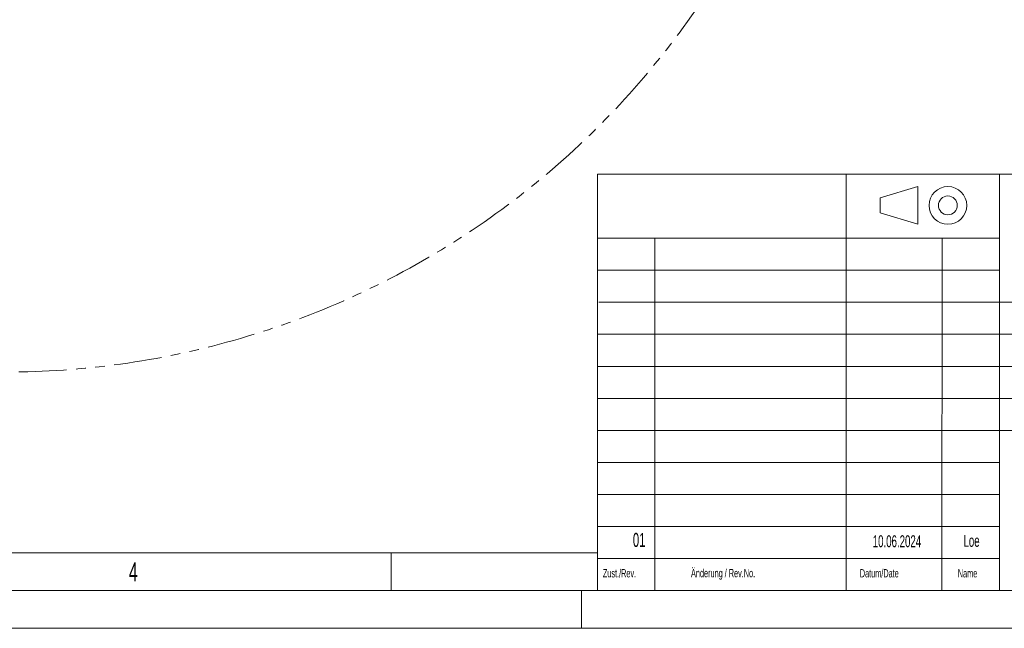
# Model space of a CAD drawing. Header units: millimetres. Extents: x 0 to 4205, y 0 to 2970.
# Tile 47 of 87: x 2882 to 3536, y 0 to 404. Entities that reach past the tile are written whole.
import ezdxf

# ---------------------------------------------------------------- set-up
doc = ezdxf.new("R2010")
doc.units = ezdxf.units.MM
doc.header["$LTSCALE"] = 5
doc.linetypes.add('PHANTOM', pattern=[12.7, 6.35, -1.27, 1.27, -1.27, 1.27, -1.27])
doc.styles.add('SLDTEXTSTYLE0', font='TXT', dxfattribs={"width": 0.605})
doc.styles.add('SLDTEXTSTYLE1', font='TXT', dxfattribs={"width": 0.638186})
doc.dimstyles.new('SLDDIMSTYLE0', dxfattribs={"dimtxt": 12.841593, "dimasz": 16.5, "dimexe": 0, "dimexo": 0.0625, "dimgap": 3.210398, "dimtad": 1, "dimdec": 0, "dimrnd": 1e-09, "dimzin": 12, "dimdsep": 46, "dimtxsty": 'SLDTEXTSTYLE0', "dimsah": 1, "dimcen": 0.09, "dimadec": 0, "dimazin": 3, "dimtfac": 1, "dimtdec": 1, "dimtofl": 0, "dimtmove": 0, "dimatfit": 3, "dimfxl": 0, "dimfrac": 2, "dimtolj": 1, "dimtzin": 12, "dimarcsym": 0})

# ---------------------------------------------------------------- blocks, each defined once
blk = doc.blocks.new('_D_15')
at = {"color": 7, "linetype": 'Continuous', "lineweight": 0}
for p, q in [((2976.39, 1162.14), (2971.98, 1162.14)), ((2971.98, 1162.14), (2971.98, 1142.42)), ((3010.69, 1162.14), (3015.1, 1162.14)), ((3015.1, 1162.14), (3015.1, 1142.42)), ((2535.96, 283.51), (2535.96, 1144.48)), ((3440.2, 759.22), (3440.2, 1144.48)), ((2535.96, 1139.48), (3440.2, 1139.48)), ((2971.98, 1142.42), (2976.39, 1142.42)), ((3015.1, 1142.42), (3010.69, 1142.42))]:
    blk.add_line(p, q, dxfattribs=at)
at = {"color": 7, "linetype": 'Continuous', "lineweight": 18}
for points in [[(2535.96, 1139.48), (2552.46, 1136.98), (2552.46, 1141.98)], [(3440.2, 1139.48), (3423.7, 1141.98), (3423.7, 1136.98)]]:
    blk.add_solid(points, dxfattribs=at)
at = {"color": 7, "linetype": 'Continuous', "lineweight": 18, "char_height": 13.229, "attachment_point": 1, "style": 'SLDTEXTSTYLE0'}
for s, insert in [('904', (2978.84, 1182.13)), ('35,6', (2976.39, 1159.47))]:
    blk.add_mtext(s, dxfattribs=dict(at, insert=insert))
blk = doc.blocks.new('_D_17')
at = {"color": 7, "linetype": 'Continuous', "lineweight": 0}
for p, q in [((2920.38, 1031.56), (2408.24, 1031.56)), ((2413.24, 169.96), (2413.24, 1031.56)), ((2390.58, 630.49), (2390.58, 634.9)), ((2390.58, 634.9), (2410.3, 634.9)), ((2410.3, 634.9), (2410.3, 630.49)), ((2390.58, 596.2), (2390.58, 591.79)), ((2410.3, 591.79), (2410.3, 596.2)), ((2390.58, 591.79), (2410.3, 591.79)), ((2872.46, 169.96), (2408.24, 169.96))]:
    blk.add_line(p, q, dxfattribs=at)
at = {"color": 7, "linetype": 'Continuous', "lineweight": 18}
for points in [[(2413.24, 1031.56), (2410.74, 1015.06), (2415.74, 1015.06)], [(2413.24, 169.96), (2415.74, 186.46), (2410.74, 186.46)]]:
    blk.add_solid(points, dxfattribs=at)
at = {"color": 7, "linetype": 'Continuous', "lineweight": 18, "char_height": 13.229, "attachment_point": 1, "rotation": 90, "style": 'SLDTEXTSTYLE0'}
for s, insert in [('862', (2370.59, 598.65)), ('33,9', (2393.25, 596.2))]:
    blk.add_mtext(s, dxfattribs=dict(at, insert=insert))
blk = doc.blocks.new('_D_18')
at = {"color": 7, "linetype": 'Continuous', "lineweight": 0}
for p, q in [((3095.4, 1051.56), (2348.24, 1051.56)), ((2353.24, 169.96), (2353.24, 1051.56)), ((2330.58, 669.36), (2330.58, 673.77)), ((2330.58, 673.77), (2350.3, 673.77)), ((2350.3, 673.77), (2350.3, 669.36)), ((2330.58, 635.06), (2330.58, 630.65)), ((2350.3, 630.65), (2350.3, 635.06)), ((2330.58, 630.65), (2350.3, 630.65)), ((2872.46, 169.96), (2348.24, 169.96))]:
    blk.add_line(p, q, dxfattribs=at)
at = {"color": 7, "linetype": 'Continuous', "lineweight": 18}
for points in [[(2353.24, 1051.56), (2350.74, 1035.06), (2355.74, 1035.06)], [(2353.24, 169.96), (2355.74, 186.46), (2350.74, 186.46)]]:
    blk.add_solid(points, dxfattribs=at)
at = {"color": 7, "linetype": 'Continuous', "lineweight": 18, "char_height": 13.229, "attachment_point": 1, "rotation": 90, "style": 'SLDTEXTSTYLE0'}
for s, insert in [('882', (2310.59, 637.51)), ('34,7', (2333.25, 635.06))]:
    blk.add_mtext(s, dxfattribs=dict(at, insert=insert))

msp = doc.modelspace()

# ---------------------------------------------------------------- linework, layer by layer
at = {"color": 7, "linetype": 'Continuous', "lineweight": 18}
for p, q in [((3265.6, 301.25), (3265.6, 25)), ((3265.6, 301.25), (3265.6, 25)), ((3265.6, 301.25), (4180, 301.25)), ((3265.6, 301.25), (4180, 301.25)), ((3430.7, 258.69), (3430.7, 301.25)), ((3532.3, 301.25), (3532.3, 25)), ((3478.13, 293.02), (3453.13, 285.52)), ((3478.13, 293.02), (3478.13, 268.02)), ((3453.13, 285.52), (3453.13, 275.52)), ((3453.13, 275.52), (3478.13, 268.02)), ((3265.6, 258.75), (3532.3, 258.75)), ((3303.72, 200.7), (3303.72, 258.75)), ((3430.7, 258.69), (3430.7, 25)), ((3494.24, 258.92), (3494.2, 25)), ((3265.6, 237.5), (3532.3, 237.5)), ((3266.41, 216.25), (3534.83, 216.25)), ((3303.7, 216.25), (3303.7, 25)), ((3532.3, 216.25), (4180, 216.25)), ((3265.6, 195), (3532.3, 195)), ((3532.3, 195), (3748.2, 195)), ((3265.6, 173.75), (3532.3, 173.75)), ((3532.3, 173.75), (3748.2, 173.75)), ((3265.6, 152.5), (3532.3, 152.5)), ((3532.3, 152.5), (3748.2, 152.5)), ((3265.6, 131.25), (3532.3, 131.25)), ((3532.3, 131.25), (3748.2, 131.25)), ((3265.6, 110), (3532.3, 110)), ((3265.6, 88.75), (3532.3, 88.75)), ((3265.6, 67.5), (3532.3, 67.5)), ((3265.6, 50), (50, 50)), ((3128.75, 50), (3128.75, 25)), ((3265.6, 46.25), (3532.3, 46.25)), ((4180, 25), (25, 25)), ((3170.6, 25), (3260.6, 25)), ((3255, 0), (3255, 25)), ((3255, 25), (3255, 0)), ((4205, 0), (0, 0))]:
    msp.add_line(p, q, dxfattribs=at)
for radius in [12.5, 6.25]:
    msp.add_circle((3498.13, 280.52), radius, dxfattribs=at)
at = {"color": 7, "linetype": 'PHANTOM', "lineweight": 18}
msp.add_arc((2872.46, 727.32), 557.36, 231.78036, 357.79809, dxfattribs=at)

# ---------------------------------------------------------------- texts
at = {"color": 7, "linetype": 'Continuous', "lineweight": 0}
for s, insert, char_height, attachment_point, style in [('01', (3293.26, 63.26), 9.26, 2, 'SLDTEXTSTYLE0'), ('10.06.2024', (3464.33, 61.7), 7.938, 2, 'SLDTEXTSTYLE0'), ('Loe', (3513.83, 61.98), 7.938, 2, 'SLDTEXTSTYLE0'), ('4', (2957.62, 43.67), 12.5, 2, 'SLDTEXTSTYLE1'), ('Zust./Rev.', (3269.19, 39.26), 5.5, 1, 'SLDTEXTSTYLE1'), ('Änderung / Rev.No.', (3327.69, 39.37), 5.5, 1, 'SLDTEXTSTYLE1'), ('Datum/Date', (3439.69, 39.26), 5.5, 1, 'SLDTEXTSTYLE1'), ('Name', (3504.69, 39.26), 5.5, 1, 'SLDTEXTSTYLE1')]:
    msp.add_mtext(s, dxfattribs=dict(at, insert=insert, char_height=char_height, attachment_point=attachment_point, style=style))

# ---------------------------------------------------------------- dimensions: what is measured, and where the dimension line sits
at = {"color": 7, "linetype": 'Continuous', "lineweight": 18}
dim = msp.add_linear_dim(base=(3440.2, 1139.48), p1=(2535.96, 283.51), p2=(3440.2, 759.22), dimstyle='SLDDIMSTYLE0', dxfattribs=at)
dim.commit()
dim.dimension.update_dxf_attribs({"geometry": '_D_15', "text_midpoint": (2993.54, 1139.48), "dimtype": 160})
for base, p2, picture, middle in [((2353.24, 1051.56), (3095.4, 1051.56), '_D_18', (2353.24, 652.21)), ((2413.24, 1031.56), (2920.38, 1031.56), '_D_17', (2413.24, 613.35))]:
    dim = msp.add_linear_dim(base=base, p1=(2872.46, 169.96), p2=p2, angle=90, dimstyle='SLDDIMSTYLE0', dxfattribs=at)
    dim.commit()
    dim.dimension.update_dxf_attribs({"geometry": picture, "text_midpoint": middle, "dimtype": 160})

doc.saveas('drawing.dxf')
